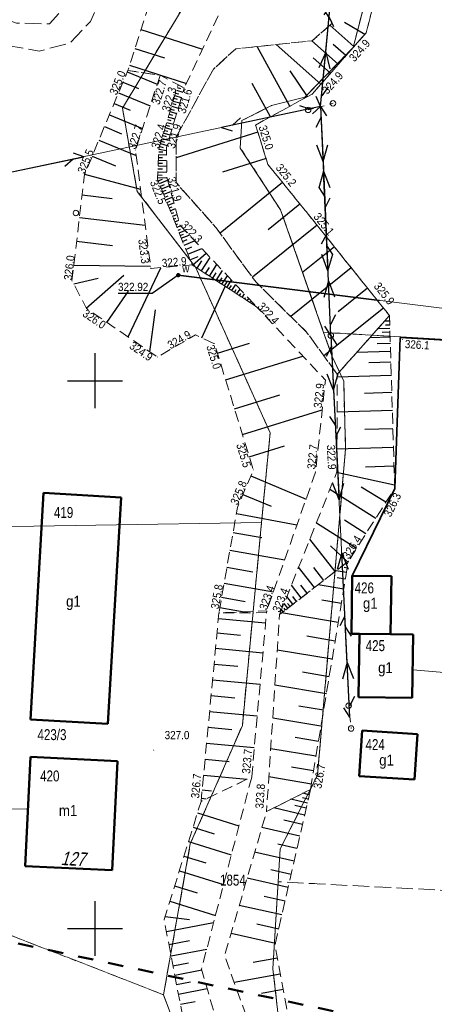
# Model space of a CAD drawing. Header units: metres. Extents: x 7523615 to 7533948, y 5492686 to 5502120.
# Tile 163 of 256: x 7531293 to 7531331, y 5496443 to 5496533. Entities that reach past the tile are written whole.
import ezdxf
from ezdxf.enums import TextEntityAlignment as Align

# ---------------------------------------------------------------- set-up
doc = ezdxf.new("R2010")
doc.units = ezdxf.units.M
for name, pattern in [('1.0_0.5', [1.5, 1, -0.5]), ('1.4_1.4', [2.8, 1.4, -1.4]), ('1.5_0.5', [2, 1.5, -0.5]), ('219-500', [0]), ('egkk-500', [2, 1.5, -0.5]), ('egug-500', [1, 0.5, -0.5]), ('suep_nn_500', [0]), ('supp_500', [1, 0.5, -0.5]), ('sutp_500', [0])]:
    doc.linetypes.add(name, pattern=pattern)
doc.layers.get('0').update_dxf_attribs({"color": 2, "lineweight": 5})
doc.styles.get("Standard").update_dxf_attribs({"font": 'Working1250', "width": 0.75})
doc.linetypes.add('902-500', pattern='A,3.75,0,[1,ksztalty.shx,S=0.5,R=0,X=0,Y=0],3.75', length=7.5)

# ---------------------------------------------------------------- blocks, each defined once
blk = doc.blocks.new('203')
at = {"linetype": 'Continuous', "lineweight": 0}
h = blk.add_hatch(color=0, dxfattribs=at)
edge = h.paths.add_edge_path()
edge.add_arc((0, 0), 0.045, 0, 360)
blk = doc.blocks.new('PW01')
at = {"linetype": 'Continuous', "lineweight": 13}
h = blk.add_hatch(color=0, dxfattribs=at)
edge = h.paths.add_edge_path()
edge.add_arc((0, 0), 0.045, 0, 360)
blk = doc.blocks.new('US15')
at = {"color": 0, "linetype": 'Continuous', "lineweight": 13}
blk.add_circle((0, 0), 0.25, dxfattribs=at)
blk = doc.blocks.new('US25')
at = {"linetype": 'Continuous', "lineweight": 0}
h = blk.add_hatch(color=0, dxfattribs=at)
edge = h.paths.add_edge_path()
edge.add_arc((0, 0), 0.2, 0, 360)
blk = doc.blocks.new('SM05')
at = {"color": 0, "linetype": 'Continuous', "lineweight": 13}
blk.add_circle((0, 0), 0.25, dxfattribs=at)
blk = doc.blocks.new('SUEP1')
at = {"color": 0, "linetype": 'Continuous'}
for p, q in [((0, 0), (5, 0)), ((5, 0), (3.5, 0.5)), ((5, 0), (3.5, -0.5)), ((5, 0), (15, 0)), ((15, 0), (13.5, 0.5)), ((15, 0), (13.5, -0.5))]:
    blk.add_line(p, q, dxfattribs=at)
blk = doc.blocks.new('SUTP')
at = {"color": 0, "linetype": 'Continuous'}
for p, q in [((0, 0), (0.866, 0.5)), ((0, 0), (9.232, 0)), ((1.866, -0.5), (1, 0)), ((7.366, -0.5), (8.232, 0)), ((9.232, 0), (8.366, 0.5))]:
    blk.add_line(p, q, dxfattribs=at)
blk = doc.blocks.new('RAMKA500K')
at = {"color": 0}
for p, q in [((97.5, 250), (102.5, 250)), ((100, 247.5), (100, 250)), ((100, 197.5), (100, 202.5)), ((97.5, 200), (102.5, 200)), ((100, 0), (100, 2.5)), ((97.5, 0), (102.5, 0))]:
    blk.add_line(p, q, dxfattribs=at)

msp = doc.modelspace()

# ---------------------------------------------------------------- linework, layer by layer
at = {"layer": '000 Inne (niezydentyfikowane)', "color": 7, "linetype": 'CONTINUOUS', "lineweight": 25, "flags": 128}
for points in [[(7531304.19, 5496532.05), (7531309.8, 5496530.26)], [(7531323.62, 5496530.49), (7531321.41, 5496532.43)], [(7531323.62, 5496530.49), (7531321.41, 5496532.43)], [(7531324.6, 5496531.6), (7531322.77, 5496532.68)], [(7531324.6, 5496531.6), (7531322.77, 5496532.68)], [(7531303.63, 5496530.32), (7531306.33, 5496529.46)], [(7531317.77, 5496525.04), (7531314.79, 5496530.49)], [(7531317.77, 5496525.04), (7531314.79, 5496530.49)], [(7531320.61, 5496527.07), (7531316.52, 5496530.67)], [(7531320.61, 5496527.07), (7531316.52, 5496530.67)], [(7531322.19, 5496528.87), (7531319.76, 5496531.01)], [(7531322.19, 5496528.87), (7531319.76, 5496531.01)], [(7531322.89, 5496529.66), (7531321.73, 5496530.67)], [(7531322.89, 5496529.66), (7531321.73, 5496530.67)], [(7531321.49, 5496528.06), (7531319.9, 5496529.46)], [(7531321.49, 5496528.06), (7531319.9, 5496529.46)], [(7531303.14, 5496528.79), (7531308.33, 5496527.13)], [(7531302.94, 5496528.19), (7531305.67, 5496527.06)], [(7531319.39, 5496525.92), (7531317.8, 5496528.28)], [(7531319.39, 5496525.92), (7531317.8, 5496528.28)], [(7531302.55, 5496527.25), (7531303.95, 5496526.67)], [(7531307.49, 5496526.74), (7531307.79, 5496526.65)], [(7531307.57, 5496526.99), (7531307.64, 5496526.96)], [(7531316, 5496524.07), (7531314.34, 5496527.11)], [(7531316, 5496524.07), (7531314.34, 5496527.11)], [(7531302.15, 5496526.28), (7531305.02, 5496525.09)], [(7531307.2, 5496525.77), (7531307.5, 5496525.68)], [(7531307.28, 5496526.01), (7531307.87, 5496525.83)], [(7531307.35, 5496526.25), (7531307.65, 5496526.17)], [(7531307.42, 5496526.5), (7531308.02, 5496526.32)], [(7531301.73, 5496525.29), (7531303.21, 5496524.68)], [(7531306.99, 5496525.04), (7531307.58, 5496524.86)], [(7531307.06, 5496525.28), (7531307.36, 5496525.19)], [(7531307.13, 5496525.52), (7531307.73, 5496525.35)], [(7531301.31, 5496524.26), (7531304.33, 5496523)], [(7531306.7, 5496524.06), (7531307.29, 5496523.88)], [(7531306.77, 5496524.31), (7531307.07, 5496524.22)], [(7531306.84, 5496524.55), (7531307.44, 5496524.37)], [(7531306.91, 5496524.79), (7531307.21, 5496524.7)], [(7531300.86, 5496523.18), (7531302.41, 5496522.53)], [(7531306.41, 5496523.09), (7531307, 5496522.91)], [(7531306.48, 5496523.33), (7531306.78, 5496523.24)], [(7531306.55, 5496523.57), (7531307.15, 5496523.4)], [(7531306.62, 5496523.82), (7531306.92, 5496523.73)], [(7531306.19, 5496522.36), (7531306.49, 5496522.27)], [(7531306.26, 5496522.6), (7531306.86, 5496522.42)], [(7531306.33, 5496522.84), (7531306.63, 5496522.76)], [(7531314.84, 5496522.68), (7531307.41, 5496520.34)], [(7531314.84, 5496522.68), (7531307.41, 5496520.34)], [(7531300.35, 5496521.96), (7531303.76, 5496520.54)], [(7531305.9, 5496521.38), (7531306.21, 5496521.29)], [(7531305.97, 5496521.63), (7531306.57, 5496521.45)], [(7531306.04, 5496521.87), (7531306.34, 5496521.78)], [(7531306.12, 5496522.11), (7531306.71, 5496521.94)], [(7531299.74, 5496520.48), (7531301.86, 5496519.6)], [(7531305.79, 5496520.38), (7531306.16, 5496520.36)], [(7531305.8, 5496520.63), (7531306.53, 5496520.6)], [(7531305.81, 5496520.89), (7531306.17, 5496520.87)], [(7531305.83, 5496521.14), (7531306.52, 5496521)], [(7531305.75, 5496519.6), (7531306.54, 5496519.57)], [(7531305.76, 5496519.86), (7531306.15, 5496519.85)], [(7531305.78, 5496520.12), (7531306.53, 5496520.09)], [(7531315.6, 5496520.29), (7531311.62, 5496519.04)], [(7531315.6, 5496520.29), (7531311.62, 5496519.04)], [(7531299.05, 5496518.83), (7531304.15, 5496517.49)], [(7531305.7, 5496518.5), (7531306.55, 5496518.55)], [(7531305.72, 5496518.78), (7531306.13, 5496518.76)], [(7531305.73, 5496519.06), (7531306.54, 5496519.02)], [(7531305.74, 5496519.33), (7531306.14, 5496519.32)], [(7531305.77, 5496518.24), (7531306.16, 5496518.39)], [(7531305.87, 5496517.99), (7531306.62, 5496518.29)], [(7531305.96, 5496517.75), (7531306.33, 5496517.89)], [(7531306.06, 5496517.51), (7531306.76, 5496517.79)], [(7531317.11, 5496518.08), (7531311.4, 5496513.46)], [(7531298.82, 5496516.95), (7531301.57, 5496516.62)], [(7531306.16, 5496517.26), (7531306.5, 5496517.39)], [(7531306.26, 5496517.01), (7531306.9, 5496517.27)], [(7531306.36, 5496516.76), (7531306.67, 5496516.88)], [(7531306.46, 5496516.51), (7531307.05, 5496516.74)], [(7531306.56, 5496516.26), (7531306.84, 5496516.37)], [(7531306.66, 5496516.01), (7531307.19, 5496516.22)], [(7531306.76, 5496515.76), (7531307.02, 5496515.86)], [(7531318.69, 5496516.12), (7531315.79, 5496513.78)], [(7531306.86, 5496515.5), (7531307.34, 5496515.7)], [(7531306.97, 5496515.25), (7531307.19, 5496515.34)], [(7531307.07, 5496515), (7531307.49, 5496515.17)], [(7531298.58, 5496514.9), (7531304.58, 5496514.18)], [(7531307.17, 5496514.75), (7531307.36, 5496514.83)], [(7531307.27, 5496514.5), (7531307.63, 5496514.65)], [(7531307.37, 5496514.25), (7531307.54, 5496514.32)], [(7531307.47, 5496514), (7531307.79, 5496514.13)], [(7531320.25, 5496514.18), (7531314.35, 5496509.45)], [(7531307.57, 5496513.75), (7531307.78, 5496513.83)], [(7531307.67, 5496513.5), (7531308.19, 5496513.71)], [(7531307.77, 5496513.25), (7531308.08, 5496513.37)], [(7531307.87, 5496513), (7531308.58, 5496513.29)], [(7531298.32, 5496512.72), (7531301.59, 5496512.33)], [(7531307.99, 5496512.71), (7531308.4, 5496512.87)], [(7531308.12, 5496512.37), (7531309.08, 5496512.76)], [(7531308.28, 5496511.98), (7531308.84, 5496512.21)], [(7531308.46, 5496511.54), (7531309.74, 5496512.06)], [(7531308.88, 5496510.55), (7531310.14, 5496511.63)], [(7531321.83, 5496512.22), (7531318.95, 5496509.91)], [(7531298.06, 5496510.54), (7531305.06, 5496510.45)], [(7531308.66, 5496511.04), (7531309.4, 5496511.34)], [(7531309.31, 5496510.27), (7531309.74, 5496510.93)], [(7531309.71, 5496510.01), (7531310.51, 5496511.24)], [(7531310.43, 5496509.55), (7531311.11, 5496510.6)], [(7531299.19, 5496506.63), (7531302.62, 5496509.64)], [(7531303.02, 5496503.99), (7531305.99, 5496510.31)], [(7531310.08, 5496509.77), (7531310.45, 5496510.34)], [(7531310.74, 5496509.34), (7531311.06, 5496509.83)], [(7531311.04, 5496509.15), (7531311.63, 5496510.05)], [(7531311.57, 5496508.8), (7531312.07, 5496509.58)], [(7531323.37, 5496510.29), (7531317.85, 5496505.86)], [(7531298.05, 5496508.83), (7531300.28, 5496509.34)], [(7531311.31, 5496508.97), (7531311.59, 5496509.39)], [(7531311.8, 5496508.65), (7531312.04, 5496509.01)], [(7531312.02, 5496508.51), (7531312.46, 5496509.18)], [(7531312.24, 5496508.37), (7531312.44, 5496508.68)], [(7531312.47, 5496508.22), (7531312.83, 5496508.77)], [(7531301.09, 5496505.31), (7531303.04, 5496508.16)], [(7531309.75, 5496503.9), (7531311.88, 5496508.6)], [(7531312.71, 5496508.06), (7531312.87, 5496508.31)], [(7531312.94, 5496507.91), (7531313.23, 5496508.35)], [(7531313.18, 5496507.76), (7531313.3, 5496507.95)], [(7531313.41, 5496507.6), (7531313.63, 5496507.93)], [(7531324.86, 5496508.43), (7531322.19, 5496506.28)], [(7531313.65, 5496507.45), (7531313.73, 5496507.59)], [(7531313.88, 5496507.3), (7531314.02, 5496507.51)], [(7531314.12, 5496507.15), (7531314.17, 5496507.23)], [(7531314.35, 5496506.99), (7531314.42, 5496507.09)], [(7531305, 5496502.63), (7531305.5, 5496506.47)], [(7531326.31, 5496506.62), (7531320.87, 5496502.26)], [(7531326.88, 5496505.44), (7531326.4, 5496505.43)], [(7531326.89, 5496505.07), (7531326.48, 5496505.06)], [(7531326.9, 5496504.77), (7531325.79, 5496504.74)], [(7531326.91, 5496504.43), (7531326.19, 5496504.4)], [(7531311.16, 5496502.51), (7531314.09, 5496503.41)], [(7531326.92, 5496503.98), (7531325.06, 5496503.92)], [(7531326.94, 5496503.4), (7531325.74, 5496503.37)], [(7531326.96, 5496502.66), (7531323.86, 5496502.57)], [(7531311.91, 5496500.08), (7531318.95, 5496502.25)], [(7531326.99, 5496501.7), (7531324.98, 5496501.64)], [(7531327.03, 5496500.46), (7531322.09, 5496500.31)], [(7531327.07, 5496498.91), (7531324.58, 5496498.83)], [(7531312.73, 5496497.43), (7531316.86, 5496498.71)], [(7531313.44, 5496495.1), (7531320.72, 5496497.35)], [(7531327.12, 5496497.28), (7531322.08, 5496497.12)], [(7531327.17, 5496495.61), (7531324.62, 5496495.53)], [(7531314.07, 5496493.06), (7531317.27, 5496494.05)], [(7531327.23, 5496493.91), (7531322.07, 5496493.76)], [(7531327.33, 5496490.47), (7531322.04, 5496491.63)], [(7531327.28, 5496492.2), (7531324.67, 5496492.12)], [(7531314.21, 5496491.33), (7531319.25, 5496489.2)], [(7531325.6, 5496487.43), (7531321.42, 5496490.08)], [(7531326.54, 5496488.91), (7531324.29, 5496490.27)], [(7531313.49, 5496489.62), (7531316.06, 5496488.54)], [(7531312.89, 5496487.89), (7531318.42, 5496486.84)], [(7531324.7, 5496486.01), (7531322.74, 5496487.26)], [(7531323.85, 5496484.68), (7531320.19, 5496487.01)], [(7531312.59, 5496486.16), (7531315.22, 5496485.7)], [(7531321.89, 5496482.58), (7531319.59, 5496485.54)], [(7531312.3, 5496484.53), (7531317.3, 5496483.65)], [(7531323.03, 5496483.46), (7531321.49, 5496484.93)], [(7531312.03, 5496482.98), (7531314.4, 5496482.57)], [(7531320.02, 5496481.12), (7531318.57, 5496482.99)], [(7531320.87, 5496481.78), (7531319.95, 5496482.96)], [(7531322.94, 5496482.5), (7531322, 5496482.66)], [(7531323.01, 5496482.89), (7531322.71, 5496482.94)], [(7531323.07, 5496483.28), (7531322.84, 5496483.31)], [(7531322.84, 5496481.9), (7531322.09, 5496482.02)], [(7531311.78, 5496481.53), (7531316.27, 5496480.74)], [(7531318.8, 5496480.18), (7531317.91, 5496481.34)], [(7531319.34, 5496480.6), (7531318.77, 5496481.33)], [(7531322.69, 5496480.98), (7531320.34, 5496481.37)], [(7531311.55, 5496480.23), (7531313.69, 5496479.86)], [(7531318.05, 5496479.6), (7531317.5, 5496480.31)], [(7531318.38, 5496479.85), (7531318.03, 5496480.31)], [(7531322.47, 5496479.66), (7531320.68, 5496479.96)], [(7531311.39, 5496479.3), (7531314.12, 5496478.82)], [(7531317.17, 5496478.91), (7531317.02, 5496479.11)], [(7531317.58, 5496479.23), (7531317.24, 5496479.67)], [(7531317.38, 5496479.07), (7531317.25, 5496479.23)], [(7531317.79, 5496479.39), (7531317.57, 5496479.67)], [(7531311.25, 5496478.31), (7531315.56, 5496477.9)], [(7531316.97, 5496478.76), (7531316.93, 5496478.79)], [(7531322.18, 5496477.94), (7531317.02, 5496478.8)], [(7531311.13, 5496476.99), (7531313.28, 5496476.78)], [(7531321.9, 5496476.24), (7531319.31, 5496476.67)], [(7531310.99, 5496475.58), (7531315.31, 5496475.17)], [(7531321.62, 5496474.58), (7531316.62, 5496475.42)], [(7531310.86, 5496474.14), (7531313.02, 5496473.94)], [(7531310.72, 5496472.71), (7531315.05, 5496472.29)], [(7531321.36, 5496472.98), (7531318.93, 5496473.39)], [(7531321.1, 5496471.43), (7531316.4, 5496472.21)], [(7531310.58, 5496471.26), (7531312.75, 5496471.06)], [(7531320.85, 5496469.93), (7531318.58, 5496470.31)], [(7531310.45, 5496469.82), (7531314.79, 5496469.41)], [(7531320.61, 5496468.48), (7531316.21, 5496469.21)], [(7531310.31, 5496468.37), (7531312.49, 5496468.16)], [(7531320.38, 5496467.07), (7531318.24, 5496467.43)], [(7531310.17, 5496466.92), (7531314.53, 5496466.51)], [(7531320.15, 5496465.72), (7531316.02, 5496466.4)], [(7531310.04, 5496465.47), (7531312.22, 5496465.26)], [(7531319.93, 5496464.41), (7531317.93, 5496464.74)], [(7531309.9, 5496464.01), (7531313.87, 5496463.64)], [(7531319.73, 5496463.19), (7531315.85, 5496463.84)], [(7531309.77, 5496462.66), (7531310.63, 5496462.58)], [(7531319.45, 5496461.82), (7531318.92, 5496461.94)], [(7531319.54, 5496462.21), (7531318.95, 5496462.35)], [(7531309.7, 5496461.89), (7531310.15, 5496461.84)], [(7531319.37, 5496461.46), (7531317.87, 5496461.8)], [(7531319.26, 5496460.99), (7531318.23, 5496461.23)], [(7531309.34, 5496460.55), (7531313.12, 5496459.37)], [(7531319.12, 5496460.36), (7531316.3, 5496461.01)], [(7531308.94, 5496459.26), (7531310.86, 5496458.66)], [(7531318.68, 5496458.44), (7531315.22, 5496459.23)], [(7531318.92, 5496459.5), (7531317.22, 5496459.89)], [(7531308.53, 5496457.95), (7531312.43, 5496456.73)], [(7531318.42, 5496457.31), (7531316.66, 5496457.71)], [(7531308.11, 5496456.62), (7531310.1, 5496456)], [(7531318.16, 5496456.14), (7531314.56, 5496456.96)], [(7531307.69, 5496455.27), (7531311.72, 5496454.01)], [(7531317.89, 5496454.95), (7531316.05, 5496455.37)], [(7531307.26, 5496453.9), (7531309.31, 5496453.26)], [(7531317.61, 5496453.74), (7531313.87, 5496454.59)], [(7531317.33, 5496452.5), (7531315.42, 5496452.94)], [(7531306.83, 5496452.5), (7531310.99, 5496451.2)], [(7531317.04, 5496451.24), (7531313.16, 5496452.12)], [(7531306.39, 5496451.1), (7531308.61, 5496450.83)], [(7531306.51, 5496449.73), (7531310.82, 5496450.56)], [(7531316.75, 5496449.95), (7531314.77, 5496450.41)], [(7531316.45, 5496448.64), (7531312.41, 5496449.56)], [(7531306.74, 5496448.54), (7531308.61, 5496448.9)], [(7531306.94, 5496447.5), (7531310.19, 5496448.12)], [(7531307.11, 5496446.59), (7531308.52, 5496446.86)], [(7531316.64, 5496447.29), (7531314.41, 5496446.89)], [(7531307.27, 5496445.76), (7531309.73, 5496446.23)], [(7531316.9, 5496445.84), (7531312.69, 5496445.08)], [(7531307.43, 5496444.9), (7531308.7, 5496445.14)], [(7531307.6, 5496444.02), (7531310.23, 5496444.52)], [(7531317.16, 5496444.43), (7531315.17, 5496444.07)], [(7531307.78, 5496443.1), (7531309.13, 5496443.36)]]:
    msp.add_lwpolyline(points, dxfattribs=at)
at = {"layer": '217-kontur klasyfikacyjny', "color": 7, "linetype": 'egkk-500', "lineweight": 18, "flags": 128}
for points in [[(7531302.5, 5496524.86), (7531309.42, 5496536.38)], [(7531324.51, 5496534.14), (7531323.55, 5496530.41)], [(7531323.55, 5496530.41), (7531319.13, 5496525.86)], [(7531319.13, 5496525.86), (7531316.09, 5496525.1)], [(7531303.85, 5496517.27), (7531302.5, 5496524.86)], [(7531316.09, 5496525.1), (7531313.39, 5496523.73)], [(7531313.39, 5496523.73), (7531313.25, 5496521.22)], [(7531313.25, 5496521.22), (7531316.93, 5496515.58)], [(7531309.16, 5496510.36), (7531303.85, 5496517.27)], [(7531316.93, 5496515.58), (7531320.85, 5496504.41)], [(7531315.97, 5496495.25), (7531309.16, 5496510.36)], [(7531320.85, 5496504.41), (7531327.88, 5496503.99)], [(7531320.85, 5496504.41), (7531321.6, 5496502.28)], [(7531327.88, 5496503.99), (7531347.48, 5496502.84)], [(7531321.6, 5496502.28), (7531322.68, 5496499.94)], [(7531322.68, 5496499.94), (7531322.85, 5496493.77)], [(7531315.19, 5496487.05), (7531315.97, 5496495.25)], [(7531322.85, 5496493.77), (7531320.29, 5496463.99)], [(7531313.44, 5496468.54), (7531315.19, 5496487.05)], [(7531308.69, 5496457.72), (7531313.44, 5496468.54)], [(7531320.29, 5496463.99), (7531316.9, 5496457.29)], [(7531306.24, 5496443.96), (7531308.69, 5496457.72)], [(7531316.9, 5496457.29), (7531316.71, 5496454.27)], [(7531316.71, 5496454.27), (7531316.22, 5496446.34)], [(7531342.98, 5496452.92), (7531316.71, 5496454.27)], [(7531306.24, 5496443.96), (7531284.75, 5496452.34)], [(7531316.22, 5496446.34), (7531318.23, 5496428.82)], [(7531310.72, 5496432.06), (7531306.24, 5496443.96)]]:
    msp.add_lwpolyline(points, dxfattribs=at)
at = {"layer": '218-kontur użytku gruntowego', "color": 7, "linetype": 'egug-500', "lineweight": 18, "flags": 128}
for points in [[(7531302.5, 5496524.86), (7531309.42, 5496536.38)], [(7531323.55, 5496530.41), (7531324.51, 5496534.14)], [(7531319.13, 5496525.86), (7531323.55, 5496530.41)], [(7531316.09, 5496525.1), (7531319.13, 5496525.86)], [(7531303.85, 5496517.27), (7531302.5, 5496524.86)], [(7531313.39, 5496523.73), (7531316.09, 5496525.1)], [(7531313.25, 5496521.22), (7531313.39, 5496523.73)], [(7531316.93, 5496515.58), (7531313.25, 5496521.22)], [(7531309.16, 5496510.36), (7531303.85, 5496517.27)], [(7531320.85, 5496504.41), (7531316.93, 5496515.58)], [(7531315.97, 5496495.25), (7531309.16, 5496510.36)], [(7531321.6, 5496502.28), (7531320.85, 5496504.41)], [(7531320.85, 5496504.41), (7531327.88, 5496503.99)], [(7531327.88, 5496503.99), (7531347.48, 5496502.84)], [(7531322.68, 5496499.94), (7531321.6, 5496502.28)], [(7531322.85, 5496493.77), (7531322.68, 5496499.94)], [(7531315.19, 5496487.05), (7531315.97, 5496495.25)], [(7531320.29, 5496463.99), (7531322.85, 5496493.77)], [(7531313.44, 5496468.54), (7531315.19, 5496487.05)], [(7531308.69, 5496457.72), (7531313.44, 5496468.54)], [(7531316.9, 5496457.29), (7531320.29, 5496463.99)], [(7531306.24, 5496443.96), (7531308.69, 5496457.72)], [(7531316.71, 5496454.27), (7531316.9, 5496457.29)], [(7531316.71, 5496454.27), (7531316.22, 5496446.34)], [(7531342.98, 5496452.92), (7531316.71, 5496454.27)], [(7531284.75, 5496452.34), (7531306.24, 5496443.96)], [(7531316.22, 5496446.34), (7531318.23, 5496428.82)], [(7531310.72, 5496432.06), (7531306.24, 5496443.96)]]:
    msp.add_lwpolyline(points, dxfattribs=at)
at = {"layer": '219-działka ewidencyjna', "color": 3, "linetype": '219-500', "lineweight": 18, "flags": 128}
for points in [[(7531302.5, 5496524.86), (7531309.42, 5496536.38)], [(7531323.55, 5496530.41), (7531324.51, 5496534.14)], [(7531319.13, 5496525.86), (7531323.55, 5496530.41)], [(7531316.09, 5496525.1), (7531319.13, 5496525.86)], [(7531302.5, 5496524.86), (7531303.85, 5496517.27)], [(7531313.39, 5496523.73), (7531316.09, 5496525.1)], [(7531313.25, 5496521.22), (7531313.39, 5496523.73)], [(7531313.25, 5496521.22), (7531316.93, 5496515.58)], [(7531303.85, 5496517.27), (7531309.16, 5496510.36)], [(7531316.93, 5496515.58), (7531320.85, 5496504.41)], [(7531309.16, 5496510.36), (7531315.97, 5496495.25)], [(7531320.85, 5496504.41), (7531327.88, 5496503.99)], [(7531320.85, 5496504.41), (7531321.6, 5496502.28)], [(7531327.88, 5496503.99), (7531347.48, 5496502.84)], [(7531321.6, 5496502.28), (7531322.68, 5496499.94)], [(7531322.68, 5496499.94), (7531322.85, 5496493.77)], [(7531315.19, 5496487.05), (7531315.97, 5496495.25)], [(7531320.29, 5496463.99), (7531322.85, 5496493.77)], [(7531284.94, 5496486.57), (7531315.19, 5496487.05)], [(7531313.44, 5496468.54), (7531315.19, 5496487.05)], [(7531308.69, 5496457.72), (7531313.44, 5496468.54)], [(7531316.9, 5496457.29), (7531320.29, 5496463.99)], [(7531306.24, 5496443.96), (7531308.69, 5496457.72)], [(7531316.22, 5496446.34), (7531316.9, 5496457.29)], [(7531316.22, 5496446.34), (7531318.23, 5496428.82)], [(7531306.24, 5496443.96), (7531310.72, 5496432.06)]]:
    msp.add_lwpolyline(points, dxfattribs=at)
at = {"layer": '312-budynek ewidencyjny', "color": 7, "linetype": 'CONTINUOUS', "lineweight": 50, "flags": 128}
for points in [[(7531294.1, 5496469.08), (7531295.31, 5496489.76)], [(7531295.31, 5496489.76), (7531302.37, 5496489.35)], [(7531302.37, 5496489.35), (7531301.16, 5496468.67)], [(7531323.38, 5496476.91), (7531323.46, 5496482.2)], [(7531323.46, 5496482.2), (7531327.04, 5496482.15)], [(7531327.04, 5496482.15), (7531326.96, 5496476.86)], [(7531324.11, 5496476.9), (7531323.38, 5496476.91)], [(7531324.03, 5496471.13), (7531324.11, 5496476.9)], [(7531324.11, 5496476.9), (7531326.96, 5496476.86)], [(7531326.96, 5496476.86), (7531329.02, 5496476.83)], [(7531329.02, 5496476.83), (7531328.94, 5496471.06)], [(7531328.94, 5496471.06), (7531324.03, 5496471.13)], [(7531301.16, 5496468.67), (7531294.1, 5496469.08)], [(7531324.09, 5496463.92), (7531324.36, 5496468.07)], [(7531324.36, 5496468.07), (7531329.41, 5496467.74)], [(7531329.41, 5496467.74), (7531329.14, 5496463.59)], [(7531293.62, 5496455.71), (7531294.11, 5496465.67)], [(7531294.11, 5496465.67), (7531302.04, 5496465.28)], [(7531302.04, 5496465.28), (7531301.55, 5496455.32)], [(7531329.14, 5496463.59), (7531324.09, 5496463.92)], [(7531301.55, 5496455.32), (7531293.62, 5496455.71)]]:
    msp.add_lwpolyline(points, dxfattribs=at)
at = {"layer": 'jezdnia', "color": 7, "linetype": '1.5_0.5', "lineweight": 18, "flags": 128}
msp.add_lwpolyline([(7531306.6, 5496583.78), (7531309.5, 5496583.23), (7531309.94, 5496580.73), (7531309.94, 5496578.04), (7531307.99, 5496570.41), (7531303.28, 5496556.59), (7531302.14, 5496549.34), (7531301.59, 5496539.75), (7531300.82, 5496535.63), (7531299.59, 5496532.78), (7531297.68, 5496530.8), (7531294.89, 5496530.07), (7531291.57, 5496530.67), (7531281.98, 5496534.69), (7531274.22, 5496535.98), (7531274.53, 5496537.86), (7531282.11, 5496536.74), (7531287.31, 5496534.59), (7531292.85, 5496532.63), (7531295.85, 5496532.56), (7531297.99, 5496534.98), (7531299.09, 5496538.99), (7531299.71, 5496547.88), (7531300.61, 5496555.81), (7531303.61, 5496565.3), (7531306.65, 5496574.43), (7531307.34, 5496577.56), (7531307.41, 5496580.39)], close=True, dxfattribs=at)
at = {"layer": 'obudowa ochronna przewodu', "color": 7, "linetype": 'CONTINUOUS', "lineweight": 35, "flags": 128}
msp.add_lwpolyline([(7531307.59, 5496509.63), (7531325.95, 5496507.33)], dxfattribs=at)
at = {"layer": 'ogrodzenie trwałe', "color": 7, "linetype": '902-500', "lineweight": 35, "flags": 128}
for points in [[(7531327.84, 5496503.95), (7531327.34, 5496490.17), (7531323.46, 5496482.2)], [(7531347.42, 5496502.78), (7531327.84, 5496503.95)]]:
    msp.add_lwpolyline(points, dxfattribs=at)
at = {"layer": 'przewód elektroenergetyczny niskiego napięcia', "color": 1, "linetype": 'suep_nn_500', "lineweight": 18, "flags": 128}
for points in [[(7531320.58, 5496525.01), (7531323.97, 5496561.04)], [(7531321.51, 5496504.12), (7531320.58, 5496525.01)], [(7531323.25, 5496469.3), (7531321.51, 5496504.12)]]:
    msp.add_lwpolyline(points, dxfattribs=at)
at = {"layer": 'przewód elektroenergetyczny podziemny', "color": 7, "linetype": 'CONTINUOUS', "lineweight": 18, "flags": 128}
msp.add_lwpolyline([(7531328.98, 5496473.62), (7531342.89, 5496472.44), (7531343.05, 5496472.08)], dxfattribs=at)
at = {"layer": 'przewód gazowy', "color": 7, "linetype": 'CONTINUOUS', "lineweight": 18, "flags": 128}
msp.add_lwpolyline([(7531340.85, 5496687.2), (7531306.32, 5496690.03), (7531295.37, 5496683.34), (7531290.59, 5496680.22), (7531277.76, 5496668.55), (7531274.31, 5496666.13), (7531268.92, 5496659.09), (7531265.07, 5496651.9), (7531264.31, 5496645.72), (7531270.64, 5496638.97), (7531272.09, 5496636.66), (7531275.14, 5496626.25), (7531277.86, 5496612.25), (7531278.72, 5496588.08), (7531274.56, 5496545.93), (7531269, 5496510.56), (7531267.55, 5496507.7), (7531266.49, 5496497.43), (7531268.62, 5496489.76), (7531286.1, 5496462.9), (7531288.33, 5496460.89), (7531293.88, 5496460.94)], dxfattribs=at)
at = {"layer": 'przewód telekomunikacyjny napowietrzny', "color": 30, "linetype": 'sutp_500', "lineweight": 18, "flags": 128}
for points in [[(7531323.97, 5496561.04), (7531320.58, 5496525.01)], [(7531289.94, 5496518.53), (7531320.58, 5496525.01)], [(7531320.58, 5496525.01), (7531321.51, 5496504.12)], [(7531321.51, 5496504.12), (7531323.25, 5496469.3)], [(7531323.25, 5496469.3), (7531321.51, 5496504.12)]]:
    msp.add_lwpolyline(points, dxfattribs=at)
at = {"layer": 'przewód wodociągowy', "color": 7, "linetype": 'CONTINUOUS', "lineweight": 18, "flags": 128}
msp.add_lwpolyline([(7531307.59, 5496509.63), (7531352.04, 5496504.05), (7531352.38, 5496504)], dxfattribs=at)
at = {"layer": 'rzędna-Atr2', "color": 7, "flags": 128}
msp.add_lwpolyline([(7531307.59, 5496509.63), (7531305.21, 5496507.95), (7531302.096, 5496507.95)], dxfattribs=at)
at = {"layer": 'skarpa nieumocniona', "color": 7, "linetype": '1.0_0.5', "lineweight": 18, "flags": 128}
for points in [[(7531318.29, 5496579.95), (7531309.55, 5496555.38), (7531314.19, 5496539.61), (7531308.13, 5496526.7), (7531305.94, 5496527.87), (7531302.99, 5496528.31), (7531307.08, 5496541.12), (7531307.33, 5496560.45), (7531311.77, 5496577.93), (7531312.63, 5496578.59), (7531313.37, 5496579.6), (7531316.59, 5496580.51)], [(7531318.29, 5496579.95), (7531309.55, 5496555.38), (7531314.19, 5496539.61), (7531308.13, 5496526.7), (7531305.94, 5496527.87), (7531302.99, 5496528.31), (7531307.08, 5496541.12), (7531307.33, 5496560.45), (7531311.77, 5496577.93), (7531312.63, 5496578.59), (7531313.37, 5496579.6), (7531316.59, 5496580.51)], [(7531326.86, 5496505.94), (7531322.09, 5496500.58), (7531319.27, 5496504.46), (7531314.69, 5496508.98), (7531311.04, 5496513.95), (7531307.4, 5496518.07), (7531307.41, 5496522.26), (7531310.8, 5496528.43), (7531312.83, 5496530.28), (7531319.81, 5496531.02), (7531321.66, 5496532.65), (7531318.98, 5496536.78), (7531312.86, 5496548.53), (7531311.52, 5496552.36), (7531311.35, 5496554.29), (7531314.7, 5496558.63), (7531316.38, 5496562.57), (7531317.82, 5496568.75), (7531321.16, 5496579.88), (7531325.22, 5496576.96), (7531325.37, 5496563.63), (7531320.72, 5496556.89), (7531320.48, 5496552.26), (7531322.78, 5496541.96), (7531326.07, 5496536.9), (7531324.73, 5496531.75), (7531319.8, 5496526.15), (7531314.64, 5496523.33), (7531315.77, 5496519.74), (7531319.25, 5496515.43)], [(7531326.86, 5496505.94), (7531322.09, 5496500.58), (7531319.27, 5496504.46), (7531314.69, 5496508.98), (7531311.04, 5496513.95), (7531307.4, 5496518.07), (7531307.41, 5496522.26), (7531310.8, 5496528.43), (7531312.83, 5496530.28), (7531319.81, 5496531.02), (7531321.66, 5496532.65), (7531318.98, 5496536.78), (7531312.86, 5496548.53), (7531311.52, 5496552.36), (7531311.35, 5496554.29), (7531314.7, 5496558.63), (7531316.38, 5496562.57), (7531317.82, 5496568.75), (7531321.16, 5496579.88), (7531325.22, 5496576.96), (7531325.37, 5496563.63), (7531320.72, 5496556.89), (7531320.48, 5496552.26), (7531322.78, 5496541.96), (7531326.07, 5496536.9), (7531324.73, 5496531.75), (7531319.8, 5496526.15), (7531314.64, 5496523.33), (7531315.77, 5496519.74), (7531319.25, 5496515.43)], [(7531325.22, 5496576.96), (7531325.37, 5496563.63), (7531320.72, 5496556.89), (7531320.48, 5496552.26), (7531322.78, 5496541.96), (7531326.07, 5496536.9), (7531324.73, 5496531.75), (7531319.8, 5496526.15), (7531314.64, 5496523.33), (7531315.77, 5496519.74), (7531319.25, 5496515.43), (7531326.86, 5496505.94), (7531322.09, 5496500.58), (7531319.27, 5496504.46), (7531314.69, 5496508.98), (7531311.04, 5496513.95), (7531307.4, 5496518.07), (7531307.41, 5496522.26), (7531310.8, 5496528.43), (7531312.83, 5496530.28), (7531319.81, 5496531.02), (7531321.66, 5496532.65), (7531318.98, 5496536.78), (7531312.86, 5496548.53), (7531311.52, 5496552.36), (7531311.35, 5496554.29), (7531314.7, 5496558.63), (7531316.38, 5496562.57), (7531317.82, 5496568.75), (7531321.16, 5496579.88)], [(7531325.22, 5496576.96), (7531325.37, 5496563.63), (7531320.72, 5496556.89), (7531320.48, 5496552.26), (7531322.78, 5496541.96), (7531326.07, 5496536.9), (7531324.73, 5496531.75), (7531319.8, 5496526.15), (7531314.64, 5496523.33), (7531315.77, 5496519.74), (7531319.25, 5496515.43), (7531326.86, 5496505.94), (7531322.09, 5496500.58), (7531319.27, 5496504.46), (7531314.69, 5496508.98), (7531311.04, 5496513.95), (7531307.4, 5496518.07), (7531307.41, 5496522.26), (7531310.8, 5496528.43), (7531312.83, 5496530.28), (7531319.81, 5496531.02), (7531321.66, 5496532.65), (7531318.98, 5496536.78), (7531312.86, 5496548.53), (7531311.52, 5496552.36), (7531311.35, 5496554.29), (7531314.7, 5496558.63), (7531316.38, 5496562.57), (7531317.82, 5496568.75), (7531321.16, 5496579.88)], [(7531302.99, 5496528.31), (7531305.94, 5496527.87), (7531303.69, 5496521.05), (7531305.09, 5496510.23), (7531308.85, 5496510.57), (7531314.77, 5496506.72), (7531321.01, 5496500.06), (7531320.12, 5496491.68), (7531315.6, 5496478.83), (7531311.3, 5496478.81), (7531312.99, 5496488.44), (7531314.44, 5496491.87), (7531310.89, 5496503.38), (7531309.15, 5496504.17), (7531305.69, 5496502.16), (7531299.21, 5496506.6), (7531297.89, 5496509.14), (7531299.05, 5496518.83)], [(7531302.99, 5496528.31), (7531305.94, 5496527.87), (7531303.69, 5496521.05), (7531305.09, 5496510.23), (7531308.85, 5496510.57), (7531314.77, 5496506.72), (7531321.01, 5496500.06), (7531320.12, 5496491.68), (7531315.6, 5496478.83), (7531311.3, 5496478.81), (7531312.99, 5496488.44), (7531314.44, 5496491.87), (7531310.89, 5496503.38), (7531309.15, 5496504.17), (7531305.69, 5496502.16), (7531299.21, 5496506.6), (7531297.89, 5496509.14), (7531299.05, 5496518.83)], [(7531307.57, 5496527), (7531308.13, 5496526.7), (7531306.52, 5496521.29), (7531306.55, 5496518.54), (7531307.77, 5496514.15), (7531314.77, 5496506.72), (7531308.85, 5496510.57), (7531305.7, 5496518.4), (7531305.82, 5496521.12)], [(7531307.57, 5496527), (7531308.13, 5496526.7), (7531306.52, 5496521.29), (7531306.55, 5496518.54), (7531307.77, 5496514.15), (7531314.77, 5496506.72), (7531308.85, 5496510.57), (7531305.7, 5496518.4), (7531305.82, 5496521.12)], [(7531316.83, 5496478.65), (7531322.06, 5496491.68), (7531322.09, 5496500.58), (7531326.86, 5496505.94), (7531327.34, 5496490.17), (7531323.11, 5496483.52)], [(7531316.83, 5496478.65), (7531322.06, 5496491.68), (7531322.09, 5496500.58), (7531326.86, 5496505.94), (7531327.34, 5496490.17), (7531323.11, 5496483.52)], [(7531319.65, 5496462.7), (7531323.11, 5496483.52), (7531316.83, 5496478.65), (7531315.64, 5496460.67)], [(7531319.65, 5496462.7), (7531323.11, 5496483.52), (7531316.83, 5496478.65), (7531315.64, 5496460.67)], [(7531314.29, 5496463.84), (7531315.66, 5496479.01), (7531311.3, 5496478.81), (7531309.67, 5496461.61)], [(7531314.29, 5496463.84), (7531315.66, 5496479.01), (7531311.3, 5496478.81), (7531309.67, 5496461.61)], [(7531340.84, 5496050.27), (7531334.68, 5496076.43), (7531340.62, 5496089.03), (7531344.53, 5496099.92), (7531351.22, 5496104.88), (7531356.32, 5496121.67), (7531351.99, 5496132.14), (7531329.76, 5496149.72), (7531323.9, 5496155.94), (7531323.26, 5496161.66), (7531331.41, 5496175.26), (7531320.7, 5496187.17), (7531319.46, 5496196.04), (7531312.68, 5496204.4), (7531311.98, 5496213.85), (7531303.13, 5496231.36), (7531313.84, 5496243.99), (7531318.09, 5496272.08), (7531320.24, 5496317.56), (7531315.28, 5496336.2), (7531312.8, 5496354.81), (7531309.82, 5496386.71), (7531311.74, 5496407.21), (7531306.18, 5496422.55), (7531309.65, 5496433.32), (7531306.3, 5496450.82), (7531309.67, 5496461.61), (7531314.29, 5496463.84), (7531309.71, 5496446.3), (7531313.35, 5496433.74), (7531309.55, 5496422.22), (7531315.18, 5496408.97), (7531312.12, 5496393.05), (7531314.53, 5496366.83), (7531318.71, 5496354.68), (7531316.78, 5496335.86), (7531319.31, 5496326.32), (7531325.44, 5496321.04), (7531322.82, 5496307.96), (7531323.36, 5496294.52), (7531317.62, 5496244.83), (7531307.39, 5496232.48), (7531316.08, 5496217.21), (7531315.14, 5496207.2), (7531326.21, 5496199.89), (7531325.79, 5496185.7), (7531335.08, 5496175.43), (7531334.35, 5496169.89), (7531325.36, 5496161.67), (7531329.67, 5496153.5), (7531352.98, 5496135.38), (7531358.87, 5496123.08), (7531354.74, 5496104.8), (7531348.23, 5496098.39), (7531346.8, 5496086.24), (7531339.44, 5496075.94)], [(7531340.84, 5496050.27), (7531334.68, 5496076.43), (7531340.62, 5496089.03), (7531344.53, 5496099.92), (7531351.22, 5496104.88), (7531356.32, 5496121.67), (7531351.99, 5496132.14), (7531329.76, 5496149.72), (7531323.9, 5496155.94), (7531323.26, 5496161.66), (7531331.41, 5496175.26), (7531320.7, 5496187.17), (7531319.46, 5496196.04), (7531312.68, 5496204.4), (7531311.98, 5496213.85), (7531303.13, 5496231.36), (7531313.84, 5496243.99), (7531318.09, 5496272.08), (7531320.24, 5496317.56), (7531315.28, 5496336.2), (7531312.8, 5496354.81), (7531309.82, 5496386.71), (7531311.74, 5496407.21), (7531306.18, 5496422.55), (7531309.65, 5496433.32), (7531306.3, 5496450.82), (7531309.67, 5496461.61), (7531314.29, 5496463.84), (7531309.71, 5496446.3), (7531313.35, 5496433.74), (7531309.55, 5496422.22), (7531315.18, 5496408.97), (7531312.12, 5496393.05), (7531314.53, 5496366.83), (7531318.71, 5496354.68), (7531316.78, 5496335.86), (7531319.31, 5496326.32), (7531325.44, 5496321.04), (7531322.82, 5496307.96), (7531323.36, 5496294.52), (7531317.62, 5496244.83), (7531307.39, 5496232.48), (7531316.08, 5496217.21), (7531315.14, 5496207.2), (7531326.21, 5496199.89), (7531325.79, 5496185.7), (7531335.08, 5496175.43), (7531334.35, 5496169.89), (7531325.36, 5496161.67), (7531329.67, 5496153.5), (7531352.98, 5496135.38), (7531358.87, 5496123.08), (7531354.74, 5496104.8), (7531348.23, 5496098.39), (7531346.8, 5496086.24), (7531339.44, 5496075.94)], [(7531319.65, 5496462.7), (7531316.42, 5496448.51), (7531319.05, 5496434), (7531317.41, 5496424.2), (7531322.66, 5496412.75), (7531321.7, 5496395.86), (7531321.94, 5496369.46), (7531324.06, 5496357.07), (7531324.22, 5496340.1), (7531326.64, 5496333.41), (7531332.75, 5496327.47), (7531332.52, 5496307.44), (7531330.68, 5496294.33), (7531327.28, 5496269.32), (7531323.11, 5496243.5), (7531319.03, 5496233.01), (7531323.16, 5496218.57), (7531323.96, 5496210.81), (7531330.19, 5496201.91), (7531332.1, 5496185.55), (7531341.32, 5496177.59), (7531339.67, 5496168.64), (7531333.07, 5496155.85), (7531348.03, 5496146.69), (7531358.05, 5496138.55), (7531360.08, 5496134.23), (7531365.51, 5496122.2), (7531361.47, 5496103.14), (7531355.18, 5496096.64), (7531353.07, 5496083.42), (7531345.79, 5496065.46), (7531344.71, 5496048.8), (7531341.59, 5496066.32), (7531349.68, 5496085.67), (7531350.84, 5496097.51), (7531358.65, 5496103.52), (7531362.15, 5496121.51), (7531356.23, 5496138.04), (7531346.84, 5496142.94), (7531331.8, 5496155.05), (7531330.01, 5496162.23), (7531337.67, 5496169.45), (7531338.05, 5496175.43), (7531328.07, 5496185.65), (7531328.24, 5496200.16), (7531318.74, 5496207.52), (7531320.25, 5496219.56), (7531309.86, 5496232.5), (7531319.78, 5496244.41), (7531323.26, 5496271.3), (7531327.27, 5496294.13), (7531326.27, 5496307.57), (7531328.33, 5496321.46), (7531322.95, 5496327.97), (7531320.36, 5496338.33), (7531321.54, 5496356.87), (7531317.48, 5496367.96), (7531314.11, 5496394.4), (7531317.56, 5496415.36), (7531313.02, 5496423.14), (7531316.65, 5496434.03), (7531311.82, 5496447.52), (7531315.64, 5496460.67)], [(7531319.65, 5496462.7), (7531316.42, 5496448.51), (7531319.05, 5496434), (7531317.41, 5496424.2), (7531322.66, 5496412.75), (7531321.7, 5496395.86), (7531321.94, 5496369.46), (7531324.06, 5496357.07), (7531324.22, 5496340.1), (7531326.64, 5496333.41), (7531332.75, 5496327.47), (7531332.52, 5496307.44), (7531330.68, 5496294.33), (7531327.28, 5496269.32), (7531323.11, 5496243.5), (7531319.03, 5496233.01), (7531323.16, 5496218.57), (7531323.96, 5496210.81), (7531330.19, 5496201.91), (7531332.1, 5496185.55), (7531341.32, 5496177.59), (7531339.67, 5496168.64), (7531333.07, 5496155.85), (7531348.03, 5496146.69), (7531358.05, 5496138.55), (7531360.08, 5496134.23), (7531365.51, 5496122.2), (7531361.47, 5496103.14), (7531355.18, 5496096.64), (7531353.07, 5496083.42), (7531345.79, 5496065.46), (7531344.71, 5496048.8), (7531341.59, 5496066.32), (7531349.68, 5496085.67), (7531350.84, 5496097.51), (7531358.65, 5496103.52), (7531362.15, 5496121.51), (7531356.23, 5496138.04), (7531346.84, 5496142.94), (7531331.8, 5496155.05), (7531330.01, 5496162.23), (7531337.67, 5496169.45), (7531338.05, 5496175.43), (7531328.07, 5496185.65), (7531328.24, 5496200.16), (7531318.74, 5496207.52), (7531320.25, 5496219.56), (7531309.86, 5496232.5), (7531319.78, 5496244.41), (7531323.26, 5496271.3), (7531327.27, 5496294.13), (7531326.27, 5496307.57), (7531328.33, 5496321.46), (7531322.95, 5496327.97), (7531320.36, 5496338.33), (7531321.54, 5496356.87), (7531317.48, 5496367.96), (7531314.11, 5496394.4), (7531317.56, 5496415.36), (7531313.02, 5496423.14), (7531316.65, 5496434.03), (7531311.82, 5496447.52), (7531315.64, 5496460.67)]]:
    msp.add_lwpolyline(points, close=True, dxfattribs=at)
at = {"layer": 'słup przewodów napowietrznych', "color": 7, "linetype": 'supp_500', "lineweight": 18, "flags": 128}
for points in [[(7531319.44, 5496524.71), (7531321.71, 5496525.31)], [(7531323.14, 5496470.34), (7531323.36, 5496468.26)]]:
    msp.add_lwpolyline(points, dxfattribs=at)
at = {"layer": 'Zakres', "color": 5, "linetype": '1.4_1.4', "lineweight": 50, "flags": 128}
msp.add_lwpolyline([(7531743.27, 5499246.67), (7531674.19, 5499075.04), (7531617.162, 5499130.015), (7531497.218, 5499019.596), (7531360.693, 5498909.882), (7531137.385, 5498723.263), (7530837.96, 5498471.05), (7530827.293, 5498468.557), (7530555.83, 5498209.93), (7530490.214, 5498246.484), (7530415.425, 5498175.928), (7530370.975, 5498140.65), (7530313.12, 5498105.373), (7530175.536, 5498113.134), (7530201.642, 5498273.295), (7530135.32, 5498299.4), (7530095.809, 5498250.012), (7529934.942, 5498278.939), (7529886.553, 5498254.598), (7529886.964, 5498227.434), (7529861.564, 5498166.05), (7529795.242, 5498157.584), (7529752.203, 5498064.45), (7529512.785, 5498134.242), (7529497.697, 5498245.624), (7529418.476, 5498260.595), (7529163.77, 5498290.228), (7529123.554, 5498137.123), (7529361.326, 5498088.439), (7529468.57, 5498017.178), (7529499.62, 5497998.73), (7529568.053, 5497998.128), (7529612.503, 5497967.789), (7529759.259, 5497962.851), (7529731.037, 5497742.012), (7529837.62, 5497773.434), (7529926.26, 5498000.98), (7530249.502, 5497965.967), (7530399.55, 5498036.463), (7530504.325, 5498041.167), (7530550.186, 5498000.245), (7530485.275, 5497939.567), (7530567.12, 5497896.528), (7530578.585, 5497865.954), (7530414.955, 5497723.667), (7530456.347, 5497670.633), (7530620.036, 5497828.677), (7530672.247, 5497834.44), (7530708.231, 5497874.656), (7530802.893, 5497949.739), (7531291.019, 5497844.846), (7531633.86, 5497783.346), (7531723.76, 5497752.948), (7531716.74, 5497689.82), (7531638.86, 5497701.8), (7531607.99, 5497651.877), (7531593.173, 5497646.233), (7531554.368, 5497551.688), (7531542.197, 5497533.109), (7531433.365, 5497444.091), (7531365.279, 5497382.708), (7531307.012, 5497340.61), (7531265.619, 5497313.74), (7531154.142, 5497225.545), (7531069.475, 5497140.173), (7531095.58, 5497066.795), (7531227.52, 5497061.86), (7531269.853, 5497013.879), (7531267.74, 5496900.28), (7531245.86, 5496824.79), (7531285.37, 5496797.98), (7531257.86, 5496726.01), (7531235.28, 5496726.72), (7531225.4, 5496699.91), (7531197.11, 5496699.88), (7531185.19, 5496624.41), (7531253.801, 5496571.672), (7531243.218, 5496477.481), (7531256.45, 5496456.49), (7531351.7, 5496436.03), (7531399.67, 5496549.62), (7531437.77, 5496640.64), (7531396.85, 5496663.92), (7531455.59, 5496799.214), (7531464.057, 5496818.264), (7531468.643, 5496848.955), (7531480.284, 5496877.178), (7531555.07, 5497002.95), (7531557.66, 5497022.169), (7531504.626, 5497031.871), (7531386.27, 5497072.44), (7531447.65, 5497179.68), (7531472.876, 5497186.563), (7531542.726, 5497165.75), (7531534.965, 5497117.772), (7531587.882, 5497105.777), (7531625.629, 5497206.319), (7531717.203, 5497165.383), (7531739.282, 5497219.078), (7531634.801, 5497264.88), (7531650.323, 5497306.508), (7531689.66, 5497342.67), (7531724.67, 5497377.51), (7531750.159, 5497383.413), (7531790.729, 5497415.163), (7531807.49, 5497435.8), (7531857.051, 5497525.936), (7531880.16, 5497531.76), (7531912.79, 5497579.205), (7531951.42, 5497582.56), (7531983.17, 5497634.77), (7532010.156, 5497686.449), (7532022.445, 5497715.671), (7532045.96, 5497826.68), (7532028.32, 5497890.18), (7532058.84, 5497978.726), (7532130.806, 5498096.73), (7532169.259, 5498228.668), (7532173.67, 5498272.59), (7532173.45, 5498329.02), (7532174.198, 5498362.371), (7532178.843, 5498457.798), (7532136.745, 5498585.562), (7532124.809, 5498799.345), (7532152.62, 5498813.574), (7532125.691, 5499032.472), (7532124.985, 5499095.267), (7532200.95, 5499066.75), (7532264.333, 5499123.018), (7532116.225, 5499183.814), (7531993.341, 5499227.793), (7531913.613, 5499254.722), (7531816.599, 5499290.941), (7531739.752, 5499297.761), (7531571.83, 5499328.1), (7531549.252, 5499297.761), (7531536.552, 5499281.533), (7531425.075, 5499226.5), (7531439.186, 5499201.805), (7531552.78, 5499254.722), (7531607.813, 5499273.772), (7531677.126, 5499271.215)], close=True, dxfattribs=at)

# ---------------------------------------------------------------- block references
at = {"layer": '203-punkt graniczny', "color": 3, "linetype": 'CONTINUOUS', "lineweight": 18}
for p in [(7531323.55, 5496530.41), (7531319.13, 5496525.86), (7531302.5, 5496524.86), (7531316.09, 5496525.1), (7531313.39, 5496523.73), (7531313.25, 5496521.22), (7531303.85, 5496517.27), (7531316.93, 5496515.58), (7531309.16, 5496510.36), (7531320.85, 5496504.41), (7531327.88, 5496503.99), (7531321.6, 5496502.28), (7531322.68, 5496499.94), (7531315.97, 5496495.25), (7531322.85, 5496493.77), (7531315.19, 5496487.05), (7531313.44, 5496468.54), (7531320.29, 5496463.99), (7531308.69, 5496457.72), (7531316.9, 5496457.29), (7531316.22, 5496446.34), (7531306.24, 5496443.96)]:
    msp.add_blockref('203', p, dxfattribs=at)
at = {"layer": 'pikieta naturalna', "color": 7, "linetype": 'CONTINUOUS', "lineweight": 13}
for p in [(7531324.73, 5496531.75), (7531302.99, 5496528.31), (7531305.94, 5496527.87), (7531307.57, 5496527), (7531308.13, 5496526.7), (7531319.8, 5496526.15), (7531314.64, 5496523.33), (7531306.52, 5496521.29), (7531303.69, 5496521.05), (7531305.82, 5496521.12), (7531315.77, 5496519.74), (7531299.05, 5496518.83), (7531306.55, 5496518.54), (7531305.7, 5496518.4), (7531319.25, 5496515.43), (7531307.77, 5496514.15), (7531308.85, 5496510.57), (7531305.09, 5496510.23), (7531297.89, 5496509.14), (7531299.21, 5496506.6), (7531314.77, 5496506.72), (7531326.86, 5496505.94), (7531309.15, 5496504.17), (7531310.89, 5496503.38), (7531328.04, 5496503.76), (7531305.69, 5496502.16), (7531321.01, 5496500.06), (7531314.44, 5496491.87), (7531320.12, 5496491.68), (7531322.06, 5496491.68), (7531327.34, 5496490.17), (7531312.99, 5496488.44), (7531323.11, 5496483.52), (7531311.3, 5496478.81), (7531315.6, 5496478.83), (7531316.83, 5496478.65), (7531305.35, 5496466.28), (7531314.29, 5496463.84), (7531319.65, 5496462.7), (7531309.67, 5496461.61), (7531315.64, 5496460.67)]:
    msp.add_blockref('PW01', p, dxfattribs=at)
at = {"layer": 'przewód elektroenergetyczny niskiego napięcia', "color": 1, "linetype": 'CONTINUOUS', "lineweight": 18}
for p, rotation in [((7531320.58, 5496525.01), 84.625), ((7531320.58, 5496525.01), 272.549), ((7531321.51, 5496504.12), 92.549), ((7531321.51, 5496504.12), 272.861), ((7531323.25, 5496469.3), 92.861)]:
    msp.add_blockref('SUEP1', p, dxfattribs=dict(at, rotation=rotation))
at = {"layer": 'przewód telekomunikacyjny napowietrzny', "color": 30, "linetype": 'CONTINUOUS', "lineweight": 18}
for p, rotation in [((7531320.58, 5496525.01), 84.625), ((7531320.58, 5496525.01), 191.941), ((7531320.58, 5496525.01), 272.549), ((7531289.94, 5496518.53), 11.941), ((7531321.51, 5496504.12), 92.549), ((7531321.51, 5496504.12), 272.861), ((7531323.25, 5496469.3), 92.861)]:
    msp.add_blockref('SUTP', p, dxfattribs=dict(at, rotation=rotation))
at = {"layer": 'rzędna', "color": 7, "linetype": 'CONTINUOUS', "lineweight": 18}
msp.add_blockref('PW01', (7531307.59, 5496509.63), dxfattribs=at)
at = {"layer": 'słup przewodów napowietrznych', "color": 7, "linetype": 'CONTINUOUS', "lineweight": 18}
for name, p in [('SM05', (7531319.44, 5496524.71)), ('SM05', (7531321.71, 5496525.31)), ('US15', (7531298.25, 5496515.3)), ('US15', (7531321.51, 5496504.12)), ('SM05', (7531323.14, 5496470.34)), ('SM05', (7531323.36, 5496468.26))]:
    msp.add_blockref(name, p, dxfattribs=at)
at = {"layer": 'Wstawianie ramki sekcyjnej z opisem', "color": 7, "linetype": 'CONTINUOUS', "lineweight": 13}
for p in [(7531200, 5496500), (7531200, 5496250)]:
    msp.add_blockref('RAMKA500K', p, dxfattribs=at)
at = {"layer": 'zasuwa lub zawór', "color": 7, "linetype": 'CONTINUOUS', "lineweight": 18}
msp.add_blockref('US25', (7531307.59, 5496509.63), dxfattribs=at)

# ---------------------------------------------------------------- texts
at = {"layer": '211-numer działki ewidencyjnej', "color": 3, "linetype": 'CONTINUOUS', "lineweight": 18, "width": 0.79}
for s, p in [('423/3', (7531294.75, 5496468.2)), ('1854', (7531311.4, 5496454.92))]:
    msp.add_text(s, height=1, dxfattribs=at).set_placement(p, align=Align.TOP_LEFT)
at = {"layer": '238-Punkt adresowy budynku', "color": 7, "linetype": 'CONTINUOUS', "lineweight": 25, "oblique": 15, "width": 0.79}
msp.add_text('127', height=1.25, rotation=-2.813, dxfattribs=at).set_placement((7531297.95, 5496455.75), align=Align.CENTER)
at = {"layer": '312-oznaczenie budynku ewidencyjnego', "color": 7, "linetype": 'CONTINUOUS', "lineweight": 18, "width": 0.79}
for s, p in [('419', (7531296.25, 5496487.47)), ('426', (7531323.68, 5496480.59)), ('425', (7531324.69, 5496475.32)), ('424', (7531324.67, 5496466.29)), ('420', (7531294.99, 5496463.43))]:
    msp.add_text(s, height=1, dxfattribs=at).set_placement(p)
at = {"layer": '312-oznaczenie budynku ewidencyjnego-Atr117', "color": 7, "width": 0.9}
for s, p in [('g1', (7531298.03, 5496479.87)), ('g1', (7531325.11, 5496479.69)), ('g1', (7531326.49, 5496473.81)), ('g1', (7531326.59, 5496465.38)), ('m1', (7531297.54, 5496460.77))]:
    msp.add_text(s, height=1, dxfattribs=at).set_placement(p, align=Align.MIDDLE_CENTER)
at = {"layer": 'pikieta naturalna-Atr2', "color": 7, "width": 0.9}
for s, rotation, p in [('324.9', 48.641, (7531323.66, 5496529.04)), ('325.0', 67.431, (7531301.97, 5496526)), ('324.9', 48.641, (7531321.2, 5496526.08)), ('322.7', 71.741, (7531305.86, 5496525.12)), ('322.3', 73.426, (7531306.79, 5496524.49)), ('321.6', 73.427, (7531308.23, 5496524.32)), ('322.7', 71.741, (7531303.69, 5496521.05)), ('322.4', 73.426, (7531305.82, 5496521.12)), ('321.9', 73.427, (7531307.26, 5496521.13)), ('325.0', -72.528, (7531314.91, 5496523.16)), ('325.5', 67.431, (7531299.05, 5496518.83)), ('325.2', -51.082, (7531316.43, 5496519.4)), ('321.9', 285.531, (7531306.61, 5496518.47)), ('322.5', 291.915, (7531304.99, 5496518.11)), ('325.1', -51.274, (7531319.88, 5496514.94)), ('322.3', 313.293, (7531307.77, 5496514.15)), ('323.3', 277.372, (7531303.94, 5496512.88)), ('326.0', 83.173, (7531297.89, 5496509.14)), ('322.9', 5.167, (7531306.13, 5496510.35)), ('325.9', -51.274, (7531325.38, 5496508.6)), ('322.4', 313.135, (7531314.77, 5496506.72)), ('326.0', 325.582, (7531298.79, 5496505.95)), ('324.9', 30.153, (7531306.89, 5496502.85)), ('324.9', 325.582, (7531303.06, 5496503.01)), ('325.0', 287.141, (7531310.14, 5496503.14)), ('326.1', 356.546, (7531328.24, 5496502.98)), ('322.9', 83.937, (7531320.68, 5496497.47)), ('325.5', 287.141, (7531312.87, 5496494.16)), ('322.7', 83.937, (7531320.08, 5496491.89)), ('322.9', 272.931, (7531321.14, 5496494.13)), ('325.8', 67.084, (7531313, 5496488.59)), ('326.3', 64.042, (7531326.97, 5496487.5)), ('326.4', 57.54, (7531323.15, 5496483.65)), ('325.8', 80.046, (7531311.28, 5496479.11)), ('323.4', 70.62, (7531315.66, 5496479.01)), ('323.4', 68.13, (7531316.84, 5496478.79)), ('323.7', 84.84, (7531314.14, 5496464.1)), ('326.7', 80.564, (7531320.64, 5496462.73)), ('326.7', 84.586, (7531309.49, 5496461.85)), ('323.8', 86.213, (7531315.36, 5496460.93))]:
    msp.add_text(s, height=0.75, rotation=rotation, dxfattribs=at).set_placement(p)
msp.add_text('327.0', height=0.75, dxfattribs=at).set_placement((7531306.35, 5496467.28))
at = {"layer": 'rzędna-Atr2', "color": 7, "width": 0.9}
msp.add_text('322.92', height=0.75, dxfattribs=at).set_placement((7531302.096, 5496507.958), align=Align.BOTTOM_LEFT)
at = {"layer": 'zasuwa lub zawór-Atr17', "color": 7, "width": 0.9}
msp.add_text('w', height=0.75, dxfattribs=at).set_placement((7531308.28, 5496510.26), align=Align.MIDDLE_CENTER)

doc.saveas('drawing.dxf')
